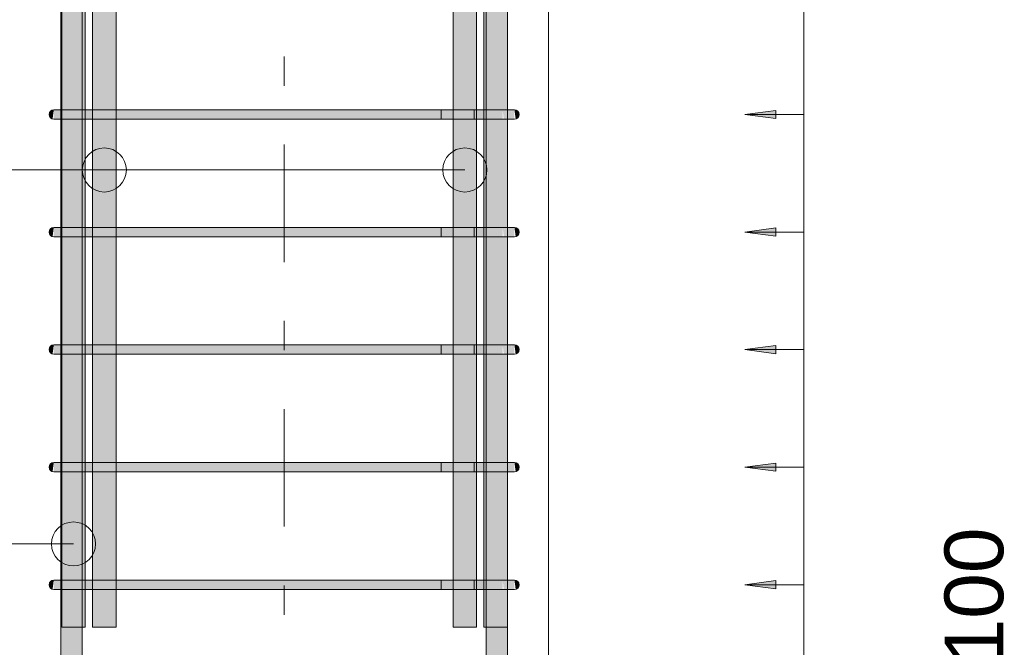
# Model space of a CAD drawing. Header units: millimetres. Extents: x -25607 to 9385, y 1894 to 10168.
# Tile 176 of 181: x 7599 to 8437, y 7867 to 8401. Entities that reach past the tile are written whole.
import ezdxf

# ---------------------------------------------------------------- set-up
doc = ezdxf.new("R2010")
doc.units = ezdxf.units.MM
doc.linetypes.add('Čára osnovy', pattern=[225, 100, -50, 25, -50])
for name, color, linetype, lineweight in [('A-ANNO-DIMS', 211, 'Continuous', 5), ('A-ANNO-DIMS-25', 211, 'Continuous', 5), ('S-COLS', 52, 'Continuous', 9), ('S-GRID', 1, 'Continuous', 5), ('S-RBAR', 171, 'Continuous', 5), ('S-RBAR-IDEN', 171, 'Continuous', 5)]:
    doc.layers.add(name, color=color, linetype=linetype, lineweight=lineweight)
doc.styles.add('Arial', font='arial.ttf', dxfattribs={"height": 50})
doc.styles.add('Arial_1', font='arial.ttf', dxfattribs={"height": 62.5})
doc.dimstyles.new('Výztuž_kusy__řezy__3', dxfattribs={"dimscale": 304.8, "dimtxt": 0.18, "dimasz": 0, "dimexe": 0, "dimexo": 0.0625, "dimgap": 0.082021, "dimtad": 1, "dimdec": 0, "dimzin": 0, "dimdsep": 46, "dimtxsty": 'Arial_1', "dimblk1": 'NONE', "dimblk2": 'NONE', "dimsah": 1, "dimcen": 0.09, "dimazin": 0, "dimtfac": 1, "dimtdec": 4, "dimtix": 1, "dimtmove": 0, "dimatfit": 3, "dimfxl": 0.164042, "dimfxlon": 1, "dimtvp": 1, "dimtfill": 1, "dimtolj": 1, "dimtzin": 0, "dimarcsym": 2})

# ---------------------------------------------------------------- blocks, each defined once
blk = doc.blocks.new('DIMBLOCK662-V5')
at = {"layer": 'A-ANNO-DIMS-25'}
for points in [[(8216.59, 8420), (8242.88, 8416.54), (8242.88, 8423.46)], [(8216.59, 8320), (8242.88, 8316.54), (8242.88, 8323.46)]]:
    blk.add_hatch(color=256, dxfattribs=at).paths.add_polyline_path(points)
for p, q in [((8242.88, 8423.46), (8216.59, 8420)), ((8242.88, 8416.54), (8242.88, 8423.46)), ((8216.59, 8420), (8242.88, 8416.54)), ((8266.59, 8420), (8216.59, 8420)), ((8266.59, 8420), (8266.59, 8320)), ((8266.59, 8420), (8266.59, 8420)), ((8242.88, 8323.46), (8216.59, 8320)), ((8216.59, 8320), (8242.88, 8316.54)), ((8266.59, 8320), (8216.59, 8320)), ((8242.88, 8316.54), (8242.88, 8323.46)), ((8266.59, 8320), (8266.59, 8320))]:
    blk.add_line(p, q, dxfattribs=at)
blk = doc.blocks.new('_None')
blk = doc.blocks.new('DIMBLOCK663-V5')
at = {"layer": 'A-ANNO-DIMS-25'}
for points in [[(8216.59, 8320), (8242.88, 8316.54), (8242.88, 8323.46)], [(8216.59, 8220), (8242.88, 8216.54), (8242.88, 8223.46)]]:
    blk.add_hatch(color=256, dxfattribs=at).paths.add_polyline_path(points)
for p, q in [((8242.88, 8323.46), (8216.59, 8320)), ((8216.59, 8320), (8242.88, 8316.54)), ((8266.59, 8320), (8216.59, 8320)), ((8242.88, 8316.54), (8242.88, 8323.46)), ((8266.59, 8320), (8266.59, 8220)), ((8266.59, 8320), (8266.59, 8320)), ((8242.88, 8223.46), (8216.59, 8220)), ((8216.59, 8220), (8242.88, 8216.54)), ((8266.59, 8220), (8216.59, 8220)), ((8242.88, 8216.54), (8242.88, 8223.46)), ((8266.59, 8220), (8266.59, 8220))]:
    blk.add_line(p, q, dxfattribs=at)
blk = doc.blocks.new('DIMBLOCK664-V5')
at = {"layer": 'A-ANNO-DIMS-25'}
for points in [[(8216.59, 8220), (8242.88, 8216.54), (8242.88, 8223.46)], [(8216.59, 8120), (8242.88, 8116.54), (8242.88, 8123.46)]]:
    blk.add_hatch(color=256, dxfattribs=at).paths.add_polyline_path(points)
for p, q in [((8242.88, 8223.46), (8216.59, 8220)), ((8216.59, 8220), (8242.88, 8216.54)), ((8266.59, 8220), (8216.59, 8220)), ((8242.88, 8216.54), (8242.88, 8223.46)), ((8266.59, 8220), (8266.59, 8120)), ((8266.59, 8220), (8266.59, 8220)), ((8242.88, 8123.46), (8216.59, 8120)), ((8216.59, 8120), (8242.88, 8116.54)), ((8266.59, 8120), (8216.59, 8120)), ((8242.88, 8116.54), (8242.88, 8123.46)), ((8266.59, 8120), (8266.59, 8120))]:
    blk.add_line(p, q, dxfattribs=at)
blk = doc.blocks.new('DIMBLOCK665-V5')
at = {"layer": 'A-ANNO-DIMS-25'}
for points in [[(8216.59, 8120), (8242.88, 8116.54), (8242.88, 8123.46)], [(8216.59, 8020), (8242.88, 8016.54), (8242.88, 8023.46)]]:
    blk.add_hatch(color=256, dxfattribs=at).paths.add_polyline_path(points)
for p, q in [((8242.88, 8123.46), (8216.59, 8120)), ((8216.59, 8120), (8242.88, 8116.54)), ((8266.59, 8120), (8216.59, 8120)), ((8242.88, 8116.54), (8242.88, 8123.46)), ((8266.59, 8120), (8266.59, 8020)), ((8266.59, 8120), (8266.59, 8120)), ((8242.88, 8023.46), (8216.59, 8020)), ((8216.59, 8020), (8242.88, 8016.54)), ((8266.59, 8020), (8216.59, 8020)), ((8242.88, 8016.54), (8242.88, 8023.46)), ((8266.59, 8020), (8266.59, 8020))]:
    blk.add_line(p, q, dxfattribs=at)
blk = doc.blocks.new('DIMBLOCK666-V5')
at = {"layer": 'A-ANNO-DIMS-25'}
for points in [[(8216.59, 8020), (8242.88, 8016.54), (8242.88, 8023.46)], [(8216.59, 7920), (8242.88, 7916.54), (8242.88, 7923.46)]]:
    blk.add_hatch(color=256, dxfattribs=at).paths.add_polyline_path(points)
for p, q in [((8242.88, 8023.46), (8216.59, 8020)), ((8216.59, 8020), (8242.88, 8016.54)), ((8266.59, 8020), (8216.59, 8020)), ((8242.88, 8016.54), (8242.88, 8023.46)), ((8266.59, 8020), (8266.59, 7920)), ((8266.59, 8020), (8266.59, 8020)), ((8242.88, 7923.46), (8216.59, 7920)), ((8216.59, 7920), (8242.88, 7916.54)), ((8266.59, 7920), (8216.59, 7920)), ((8242.88, 7916.54), (8242.88, 7923.46)), ((8266.59, 7920), (8266.59, 7920))]:
    blk.add_line(p, q, dxfattribs=at)
blk = doc.blocks.new('DIMBLOCK667-V5')
at = {"layer": 'A-ANNO-DIMS-25'}
for points in [[(8216.59, 7920), (8242.88, 7916.54), (8242.88, 7923.46)], [(8216.59, 7820), (8242.88, 7816.54), (8242.88, 7823.46)]]:
    blk.add_hatch(color=256, dxfattribs=at).paths.add_polyline_path(points)
for p, q in [((8242.88, 7923.46), (8216.59, 7920)), ((8216.59, 7920), (8242.88, 7916.54)), ((8266.59, 7920), (8216.59, 7920)), ((8242.88, 7916.54), (8242.88, 7923.46)), ((8266.59, 7920), (8266.59, 7820)), ((8266.59, 7920), (8266.59, 7920)), ((8242.88, 7823.46), (8216.59, 7820)), ((8216.59, 7820), (8242.88, 7816.54)), ((8266.59, 7820), (8216.59, 7820)), ((8242.88, 7816.54), (8242.88, 7823.46)), ((8266.59, 7820), (8266.59, 7820))]:
    blk.add_line(p, q, dxfattribs=at)
blk = doc.blocks.new('DIMBLOCK687-V5')
at = {"layer": 'A-ANNO-DIMS-25'}
for points in [[(8216.59, 8620), (8242.88, 8616.54), (8242.88, 8623.46)], [(8216.59, 8520), (8242.88, 8516.54), (8242.88, 8523.46)], [(8216.59, 8420), (8242.88, 8416.54), (8242.88, 8423.46)], [(8216.59, 8320), (8242.88, 8316.54), (8242.88, 8323.46)], [(8216.59, 8220), (8242.88, 8216.54), (8242.88, 8223.46)], [(8216.59, 8120), (8242.88, 8116.54), (8242.88, 8123.46)], [(8216.59, 8020), (8242.88, 8016.54), (8242.88, 8023.46)], [(8216.59, 7920), (8242.88, 7916.54), (8242.88, 7923.46)], [(8216.59, 7820), (8242.88, 7816.54), (8242.88, 7823.46)], [(8216.59, 7720), (8242.88, 7716.54), (8242.88, 7723.46)], [(8216.59, 7620), (8242.88, 7616.54), (8242.88, 7623.46)], [(8216.59, 7520), (8242.88, 7516.54), (8242.88, 7523.46)], [(8216.59, 7420), (8242.88, 7416.54), (8242.88, 7423.46)], [(8216.59, 7320), (8242.88, 7316.54), (8242.88, 7323.46)], [(8216.59, 7220), (8242.88, 7216.54), (8242.88, 7223.46)], [(8216.59, 7120), (8242.88, 7116.54), (8242.88, 7123.46)], [(8216.59, 7020), (8242.88, 7016.54), (8242.88, 7023.46)], [(8216.59, 6920), (8242.88, 6916.54), (8242.88, 6923.46)], [(8216.59, 6820), (8242.88, 6816.54), (8242.88, 6823.46)], [(8216.59, 6720), (8242.88, 6716.54), (8242.88, 6723.46)], [(8216.59, 6620), (8242.88, 6616.54), (8242.88, 6623.46)], [(8216.59, 6520), (8242.88, 6516.54), (8242.88, 6523.46)], [(8216.59, 6420), (8242.88, 6416.54), (8242.88, 6423.46)], [(8216.59, 6320), (8242.88, 6316.54), (8242.88, 6323.46)], [(8216.59, 6220), (8242.88, 6216.54), (8242.88, 6223.46)], [(8216.59, 6120), (8242.88, 6116.54), (8242.88, 6123.46)], [(8216.59, 6020), (8242.88, 6016.54), (8242.88, 6023.46)], [(8216.59, 5920), (8242.88, 5916.54), (8242.88, 5923.46)]]:
    blk.add_hatch(color=256, dxfattribs=at).paths.add_polyline_path(points)
for p, q in [((8242.88, 8623.46), (8216.59, 8620)), ((8242.88, 8616.54), (8242.88, 8623.46)), ((8216.59, 8620), (8242.88, 8616.54)), ((8266.59, 8620), (8216.59, 8620)), ((8266.59, 8620), (8266.59, 5920)), ((8266.59, 8620), (8266.59, 8520)), ((8266.59, 8620), (8266.59, 8620)), ((8242.88, 8523.46), (8216.59, 8520)), ((8242.88, 8516.54), (8242.88, 8523.46)), ((8216.59, 8520), (8242.88, 8516.54)), ((8266.59, 8520), (8216.59, 8520)), ((8266.59, 8520), (8266.59, 8420)), ((8266.59, 8520), (8266.59, 8520)), ((8242.88, 8423.46), (8216.59, 8420)), ((8242.88, 8416.54), (8242.88, 8423.46)), ((8216.59, 8420), (8242.88, 8416.54)), ((8266.59, 8420), (8216.59, 8420)), ((8266.59, 8420), (8266.59, 8320)), ((8266.59, 8420), (8266.59, 8420)), ((8242.88, 8323.46), (8216.59, 8320)), ((8216.59, 8320), (8242.88, 8316.54)), ((8266.59, 8320), (8216.59, 8320)), ((8242.88, 8316.54), (8242.88, 8323.46)), ((8266.59, 8320), (8266.59, 8220)), ((8266.59, 8320), (8266.59, 8320)), ((8242.88, 8223.46), (8216.59, 8220)), ((8216.59, 8220), (8242.88, 8216.54)), ((8266.59, 8220), (8216.59, 8220)), ((8242.88, 8216.54), (8242.88, 8223.46)), ((8266.59, 8220), (8266.59, 8120)), ((8266.59, 8220), (8266.59, 8220)), ((8242.88, 8123.46), (8216.59, 8120)), ((8216.59, 8120), (8242.88, 8116.54)), ((8266.59, 8120), (8216.59, 8120)), ((8242.88, 8116.54), (8242.88, 8123.46)), ((8266.59, 8120), (8266.59, 8020)), ((8266.59, 8120), (8266.59, 8120)), ((8242.88, 8023.46), (8216.59, 8020)), ((8216.59, 8020), (8242.88, 8016.54)), ((8266.59, 8020), (8216.59, 8020)), ((8242.88, 8016.54), (8242.88, 8023.46)), ((8266.59, 8020), (8266.59, 7920)), ((8266.59, 8020), (8266.59, 8020)), ((8242.88, 7923.46), (8216.59, 7920)), ((8216.59, 7920), (8242.88, 7916.54)), ((8266.59, 7920), (8216.59, 7920)), ((8242.88, 7916.54), (8242.88, 7923.46)), ((8266.59, 7920), (8266.59, 7820)), ((8266.59, 7920), (8266.59, 7920)), ((8242.88, 7823.46), (8216.59, 7820)), ((8216.59, 7820), (8242.88, 7816.54)), ((8266.59, 7820), (8216.59, 7820)), ((8242.88, 7816.54), (8242.88, 7823.46)), ((8266.59, 7820), (8266.59, 7720)), ((8266.59, 7820), (8266.59, 7820)), ((8242.88, 7723.46), (8216.59, 7720)), ((8216.59, 7720), (8242.88, 7716.54)), ((8266.59, 7720), (8216.59, 7720)), ((8242.88, 7716.54), (8242.88, 7723.46)), ((8266.59, 7720), (8266.59, 7620)), ((8266.59, 7720), (8266.59, 7720)), ((8242.88, 7623.46), (8216.59, 7620)), ((8216.59, 7620), (8242.88, 7616.54)), ((8266.59, 7620), (8216.59, 7620)), ((8242.88, 7616.54), (8242.88, 7623.46)), ((8266.59, 7620), (8266.59, 7520)), ((8266.59, 7620), (8266.59, 7620)), ((8242.88, 7523.46), (8216.59, 7520)), ((8216.59, 7520), (8242.88, 7516.54)), ((8266.59, 7520), (8216.59, 7520)), ((8242.88, 7516.54), (8242.88, 7523.46)), ((8266.59, 7520), (8266.59, 7420)), ((8266.59, 7520), (8266.59, 7520)), ((8242.88, 7423.46), (8216.59, 7420)), ((8242.88, 7416.54), (8242.88, 7423.46)), ((8216.59, 7420), (8242.88, 7416.54)), ((8266.59, 7420), (8216.59, 7420)), ((8266.59, 7420), (8266.59, 7320)), ((8266.59, 7420), (8266.59, 7420)), ((8242.88, 7323.46), (8216.59, 7320)), ((8242.88, 7316.54), (8242.88, 7323.46)), ((8216.59, 7320), (8242.88, 7316.54)), ((8266.59, 7320), (8216.59, 7320)), ((8266.59, 7320), (8266.59, 7220)), ((8266.59, 7320), (8266.59, 7320)), ((8242.88, 7223.46), (8216.59, 7220)), ((8242.88, 7216.54), (8242.88, 7223.46)), ((8216.59, 7220), (8242.88, 7216.54)), ((8266.59, 7220), (8216.59, 7220)), ((8266.59, 7220), (8266.59, 7120)), ((8266.59, 7220), (8266.59, 7220)), ((8242.88, 7123.46), (8216.59, 7120)), ((8242.88, 7116.54), (8242.88, 7123.46)), ((8216.59, 7120), (8242.88, 7116.54)), ((8266.59, 7120), (8216.59, 7120)), ((8266.59, 7120), (8266.59, 7020)), ((8266.59, 7120), (8266.59, 7120)), ((8242.88, 7023.46), (8216.59, 7020)), ((8242.88, 7016.54), (8242.88, 7023.46)), ((8216.59, 7020), (8242.88, 7016.54)), ((8266.59, 7020), (8216.59, 7020)), ((8266.59, 7020), (8266.59, 6920)), ((8266.59, 7020), (8266.59, 7020)), ((8242.88, 6923.46), (8216.59, 6920)), ((8242.88, 6916.54), (8242.88, 6923.46)), ((8216.59, 6920), (8242.88, 6916.54)), ((8266.59, 6920), (8216.59, 6920)), ((8266.59, 6920), (8266.59, 6820)), ((8266.59, 6920), (8266.59, 6920)), ((8242.88, 6823.46), (8216.59, 6820)), ((8216.59, 6820), (8242.88, 6816.54)), ((8266.59, 6820), (8216.59, 6820)), ((8242.88, 6816.54), (8242.88, 6823.46)), ((8266.59, 6820), (8266.59, 6720)), ((8266.59, 6820), (8266.59, 6820)), ((8242.88, 6723.46), (8216.59, 6720)), ((8216.59, 6720), (8242.88, 6716.54)), ((8266.59, 6720), (8216.59, 6720)), ((8242.88, 6716.54), (8242.88, 6723.46)), ((8266.59, 6720), (8266.59, 6620)), ((8266.59, 6720), (8266.59, 6720)), ((8242.88, 6623.46), (8216.59, 6620)), ((8216.59, 6620), (8242.88, 6616.54)), ((8266.59, 6620), (8216.59, 6620)), ((8242.88, 6616.54), (8242.88, 6623.46)), ((8266.59, 6620), (8266.59, 6520)), ((8266.59, 6620), (8266.59, 6620)), ((8242.88, 6523.46), (8216.59, 6520)), ((8216.59, 6520), (8242.88, 6516.54)), ((8266.59, 6520), (8216.59, 6520)), ((8242.88, 6516.54), (8242.88, 6523.46)), ((8266.59, 6520), (8266.59, 6420)), ((8266.59, 6520), (8266.59, 6520)), ((8242.88, 6423.46), (8216.59, 6420)), ((8216.59, 6420), (8242.88, 6416.54)), ((8266.59, 6420), (8216.59, 6420)), ((8242.88, 6416.54), (8242.88, 6423.46)), ((8266.59, 6420), (8266.59, 6320)), ((8266.59, 6420), (8266.59, 6420)), ((8242.88, 6323.46), (8216.59, 6320)), ((8216.59, 6320), (8242.88, 6316.54)), ((8266.59, 6320), (8216.59, 6320)), ((8242.88, 6316.54), (8242.88, 6323.46)), ((8266.59, 6320), (8266.59, 6220)), ((8266.59, 6320), (8266.59, 6320)), ((8242.88, 6223.46), (8216.59, 6220)), ((8216.59, 6220), (8242.88, 6216.54)), ((8266.59, 6220), (8216.59, 6220)), ((8242.88, 6216.54), (8242.88, 6223.46)), ((8266.59, 6220), (8266.59, 6120)), ((8266.59, 6220), (8266.59, 6220)), ((8242.88, 6123.46), (8216.59, 6120)), ((8216.59, 6120), (8242.88, 6116.54)), ((8266.59, 6120), (8216.59, 6120)), ((8242.88, 6116.54), (8242.88, 6123.46)), ((8266.59, 6120), (8266.59, 6020)), ((8266.59, 6120), (8266.59, 6120)), ((8242.88, 6023.46), (8216.59, 6020)), ((8216.59, 6020), (8242.88, 6016.54)), ((8266.59, 6020), (8216.59, 6020)), ((8242.88, 6016.54), (8242.88, 6023.46)), ((8266.59, 6020), (8266.59, 5920)), ((8266.59, 6020), (8266.59, 6020)), ((8242.88, 5923.46), (8216.59, 5920)), ((8242.88, 5916.54), (8242.88, 5923.46)), ((8216.59, 5920), (8242.88, 5916.54)), ((8266.59, 5920), (8216.59, 5920)), ((8266.59, 5920), (8266.59, 5920))]:
    blk.add_line(p, q, dxfattribs=at)

msp = doc.modelspace()

# ---------------------------------------------------------------- hatches: boundary and pattern name
at = {"layer": 'S-RBAR'}
h = msp.add_hatch(color=256, dxfattribs=at)
h.paths.add_polyline_path([(7655.19, 7883.8), (7655.19, 7916), (7652.49, 7916), (7652.49, 7883.8)])
h.paths.add_polyline_path([(7655.19, 7924), (7655.19, 8016), (7652.49, 8016), (7652.49, 7924)])
h.paths.add_polyline_path([(7652.49, 8024), (7655.19, 8024), (7655.19, 8116), (7652.49, 8116), (7652.49, 8077.38)])
h.paths.add_polyline_path([(7652.49, 8124), (7655.19, 8124), (7655.19, 8216), (7652.49, 8216), (7652.49, 8188.24)])
h.paths.add_polyline_path([(7652.49, 8224), (7655.19, 8224), (7655.19, 8316), (7652.49, 8316), (7652.49, 8299.1)])
h.paths.add_polyline_path([(7655.19, 8324), (7655.19, 8416), (7652.49, 8416), (7652.49, 8324)])
h.paths.add_polyline_path([(7652.49, 8424), (7655.19, 8424), (7655.19, 8516), (7652.49, 8516)])
h.paths.add_polyline_path([(7655.19, 8524), (7655.19, 8616), (7652.49, 8616), (7652.49, 8524)])
h.paths.add_polyline_path([(7652.49, 8624), (7655.19, 8624), (7655.19, 8695), (7654.44, 8695), (7646.68, 8696.02), (7639.44, 8699.02), (7635.19, 8702.28), (7635.19, 8660), (7652.49, 8660), (7652.49, 8631.69)])
h.paths.add_polyline_path([(7654.44, 8705), (7655.19, 8705.1), (7655.19, 8729.45), (7635.19, 8729.45), (7635.19, 8719.66), (7637.25, 8714.83), (7640.3, 8710.86), (7644.44, 8707.68), (7650.3, 8705.54)])
h.paths.add_polyline_path([(7642.32, 8755.3), (7655.19, 8768.18), (7655.19, 8783.8), (7635.19, 8783.8), (7635.19, 8755.3)])
h = msp.add_hatch(color=256, dxfattribs=at)
h.paths.add_polyline_path([(7661.44, 7883.8), (7681.44, 7883.8), (7681.44, 7916), (7661.44, 7916)])
h.paths.add_polyline_path([(7661.44, 7924), (7681.44, 7924), (7681.44, 8016), (7661.44, 8016), (7661.44, 7966.52)])
h.paths.add_polyline_path([(7681.44, 8024), (7681.44, 8116), (7661.44, 8116), (7661.44, 8024)])
h.paths.add_polyline_path([(7681.44, 8124), (7681.44, 8216), (7661.44, 8216), (7661.44, 8124)])
h.paths.add_polyline_path([(7681.44, 8224), (7681.44, 8316), (7661.44, 8316), (7661.44, 8224)])
h.paths.add_polyline_path([(7661.44, 8324), (7681.44, 8324), (7681.44, 8416), (7661.44, 8416), (7661.44, 8409.96)])
h.paths.add_polyline_path([(7661.44, 8424), (7681.44, 8424), (7681.44, 8516), (7661.44, 8516)])
h.paths.add_polyline_path([(7681.44, 8524), (7681.44, 8616), (7661.44, 8616), (7661.44, 8524)])
h.paths.add_polyline_path([(7661.44, 8624), (7681.44, 8624), (7681.44, 8695), (7661.44, 8695), (7661.44, 8631.69)])
h.paths.add_polyline_path([(7676.87, 8705), (7681.44, 8705), (7681.44, 8709.57)])
h.paths.add_polyline_path([(7661.44, 8706.44), (7664.44, 8707.68), (7669.44, 8711.72), (7681.44, 8723.72), (7681.44, 8783.8), (7661.44, 8783.8), (7661.44, 8774.43), (7668.58, 8781.57), (7675.66, 8774.5), (7661.44, 8760.28), (7661.44, 8707.68)])
h = msp.add_hatch(color=256, dxfattribs=at)
h.paths.add_polyline_path([(7988.25, 7883.8), (7988.25, 7916), (7968.25, 7916), (7968.25, 7883.8), (7986.3, 7883.8)])
h.paths.add_polyline_path([(7974.61, 7924), (7988.25, 7924), (7988.25, 8016), (7968.25, 8016), (7968.25, 7924)])
h.paths.add_polyline_path([(7986.3, 8024), (7988.25, 8024), (7988.25, 8116), (7968.25, 8116), (7968.25, 8024), (7974.61, 8024)])
h.paths.add_polyline_path([(7986.3, 8124), (7988.25, 8124), (7988.25, 8216), (7968.25, 8216), (7968.25, 8124), (7974.61, 8124)])
h.paths.add_polyline_path([(7986.3, 8224), (7988.25, 8224), (7988.25, 8316), (7968.25, 8316), (7968.25, 8224), (7974.61, 8224)])
h.paths.add_polyline_path([(7986.3, 8324), (7988.25, 8324), (7988.25, 8416), (7968.25, 8416), (7968.25, 8324), (7974.61, 8324)])
h.paths.add_polyline_path([(7968.25, 8424), (7988.25, 8424), (7988.25, 8516), (7968.25, 8516)])
h.paths.add_polyline_path([(7988.25, 8524), (7988.25, 8616), (7968.25, 8616), (7968.25, 8524), (7986.3, 8524)])
h.paths.add_polyline_path([(7968.25, 8624), (7988.25, 8624), (7988.25, 8695), (7968.25, 8695), (7968.25, 8631.69)])
h.paths.add_polyline_path([(7968.25, 8705), (7972.02, 8705), (7968.25, 8708.77)])
h.paths.add_polyline_path([(7988.25, 8706.1), (7988.25, 8759.48), (7973.23, 8774.5), (7980.3, 8781.57), (7988.25, 8773.62), (7988.25, 8783.8), (7968.25, 8783.8), (7968.25, 8722.91), (7980.3, 8710.86), (7984.44, 8707.68), (7986.68, 8706.75)])
h = msp.add_hatch(color=256, dxfattribs=at)
h.paths.add_polyline_path([(7996.39, 7883.8), (7996.39, 7916), (7994.5, 7916), (7994.5, 7883.8)])
h.paths.add_polyline_path([(8014.39, 7924), (8014.5, 7924), (8014.39, 7938.8)])
h.paths.add_polyline_path([(7996.39, 7924), (7996.39, 8016), (7994.5, 8016), (7994.5, 7924)])
h.paths.add_polyline_path([(7994.5, 8024), (7996.39, 8024), (7996.39, 8116), (7994.5, 8116), (7994.5, 8077.38)])
h.paths.add_polyline_path([(8014.39, 8024), (8014.5, 8024), (8014.39, 8049.66)])
h.paths.add_polyline_path([(7996.39, 8124), (7996.39, 8216), (7994.5, 8216), (7994.5, 8124)])
h.paths.add_polyline_path([(7996.39, 8224), (7996.39, 8316), (7994.5, 8316), (7994.5, 8224)])
h.paths.add_polyline_path([(8014.39, 8224), (8014.5, 8224), (8014.39, 8243.67)])
h.paths.add_polyline_path([(7996.39, 8324), (7996.39, 8416), (7994.5, 8416), (7994.5, 8324)])
h.paths.add_polyline_path([(8014.39, 8324), (8014.5, 8324), (8014.39, 8326.82)])
h.paths.add_polyline_path([(7996.39, 8424), (7996.39, 8516), (7994.5, 8516), (7994.5, 8424)])
h.paths.add_polyline_path([(7996.39, 8524), (7996.39, 8616), (7994.5, 8616), (7994.5, 8524)])
h.paths.add_polyline_path([(8014.39, 8624), (8014.5, 8624), (8014.5, 8702.9), (8008.58, 8698.66), (8001.51, 8695.93), (7994.5, 8695), (7994.5, 8624), (7996.39, 8624), (7996.39, 8660), (8014.39, 8660), (8014.39, 8631.69)])
h.paths.add_polyline_path([(7994.5, 8705.01), (7999.62, 8705.68), (8004.73, 8707.9), (8008.58, 8710.86), (8011.76, 8715), (8013.76, 8719.82), (8014.44, 8725), (8013.76, 8729.45), (7994.5, 8729.45), (7994.5, 8705.68)])
h.paths.add_polyline_path([(8006.57, 8755.3), (8014.44, 8755.3), (8014.44, 8783.8), (7994.5, 8783.8), (7994.5, 8767.37), (8001.51, 8760.36)])
h = msp.add_hatch(color=256, dxfattribs=at)
h.paths.add_polyline_path([(7650.3, 5795), (7652.49, 5795), (7652.49, 5916), (7634.49, 5916), (7634.49, 5795)])
h.paths.add_polyline_path([(7637.54, 5924), (7652.49, 5924), (7652.49, 6016), (7634.49, 6016), (7634.49, 5924)])
h.paths.add_polyline_path([(7634.49, 6024), (7652.49, 6024), (7652.49, 6116), (7634.49, 6116), (7634.49, 6026.43)])
h.paths.add_polyline_path([(7640.79, 6124), (7652.49, 6124), (7652.49, 6216), (7634.49, 6216), (7634.49, 6124), (7637.54, 6124)])
h.paths.add_polyline_path([(7640.79, 6224), (7652.49, 6224), (7652.49, 6316), (7634.49, 6316), (7634.49, 6224), (7637.54, 6224)])
h.paths.add_polyline_path([(7634.49, 6324), (7652.49, 6324), (7652.49, 6416), (7634.49, 6416), (7634.49, 6331.3)])
h.paths.add_polyline_path([(7640.79, 6424), (7652.49, 6424), (7652.49, 6516), (7634.49, 6516), (7634.49, 6424), (7637.54, 6424)])
h.paths.add_polyline_path([(7650.3, 6524), (7652.49, 6524), (7652.49, 6616), (7634.49, 6616), (7634.49, 6524), (7648.44, 6524)])
h.paths.add_polyline_path([(7634.49, 6624), (7652.49, 6624), (7652.49, 6716), (7634.49, 6716), (7634.49, 6636.17)])
h.paths.add_polyline_path([(7640.79, 6724), (7652.49, 6724), (7652.49, 6816), (7634.49, 6816), (7634.49, 6724), (7637.54, 6724)])
h.paths.add_polyline_path([(7634.49, 6824), (7652.49, 6824), (7652.49, 6916), (7634.49, 6916), (7634.49, 6830.18)])
h.paths.add_polyline_path([(7634.49, 6924), (7652.49, 6924), (7652.49, 7016), (7634.49, 7016), (7634.49, 6968.76)])
h.paths.add_polyline_path([(7634.49, 7024), (7652.49, 7024), (7652.49, 7116), (7634.49, 7116), (7634.49, 7024.19)])
h.paths.add_polyline_path([(7644.62, 7124), (7652.49, 7124), (7652.49, 7216), (7634.49, 7216), (7634.49, 7124), (7644.29, 7124)])
h.paths.add_polyline_path([(7644.29, 7224), (7652.49, 7224), (7652.49, 7316), (7634.49, 7316), (7634.49, 7224), (7640.79, 7224)])
h.paths.add_polyline_path([(7637.54, 7324), (7652.49, 7324), (7652.49, 7416), (7634.49, 7416), (7634.49, 7324)])
h.paths.add_polyline_path([(7637.54, 7424), (7652.49, 7424), (7652.49, 7516), (7634.49, 7516), (7634.49, 7424)])
h.paths.add_polyline_path([(7648.44, 7524), (7652.49, 7524), (7652.49, 7616), (7634.49, 7616), (7634.49, 7524), (7644.62, 7524)])
h.paths.add_polyline_path([(7634.49, 7624), (7652.49, 7624), (7652.49, 7716), (7634.49, 7716), (7634.49, 7633.93)])
h.paths.add_polyline_path([(7640.79, 7724), (7652.49, 7724), (7652.49, 7816), (7634.49, 7816), (7634.49, 7724), (7637.54, 7724)])
h.paths.add_polyline_path([(7634.49, 7824), (7652.49, 7824), (7652.49, 7916), (7634.49, 7916), (7634.49, 7855.65)])
h.paths.add_polyline_path([(7634.49, 7924), (7652.49, 7924), (7652.49, 8016), (7634.49, 8016), (7634.49, 7938.8)])
h.paths.add_polyline_path([(7634.49, 8024), (7652.49, 8024), (7652.49, 8116), (7634.49, 8116), (7634.49, 8077.38)])
h.paths.add_polyline_path([(7634.49, 8124), (7652.49, 8124), (7652.49, 8216), (7634.49, 8216), (7634.49, 8132.81)])
h.paths.add_polyline_path([(7640.79, 8224), (7652.49, 8224), (7652.49, 8316), (7634.49, 8316), (7634.49, 8224), (7637.54, 8224)])
h.paths.add_polyline_path([(7634.49, 8324), (7652.49, 8324), (7652.49, 8416), (7634.49, 8416), (7634.49, 8326.82)])
h.paths.add_polyline_path([(7634.49, 8424), (7652.49, 8424), (7652.49, 8516), (7634.49, 8516), (7634.49, 8437.68)])
h.paths.add_polyline_path([(7648.44, 8524), (7652.49, 8524), (7652.49, 8616), (7634.49, 8616), (7634.49, 8524), (7644.62, 8524)])
h.paths.add_polyline_path([(7634.49, 8624), (7652.49, 8624), (7652.49, 8660), (7634.49, 8660), (7634.49, 8631.69)])
h = msp.add_hatch(color=256, dxfattribs=at)
h.paths.add_polyline_path([(7996.39, 5795), (8014.39, 5795), (8014.1, 5916), (7996.39, 5916), (7996.39, 5860.14)])
h.paths.add_polyline_path([(8008.1, 5924), (8014.39, 5924), (8014.1, 6016), (7996.39, 6016), (7996.62, 5924), (8005.44, 5924)])
h.paths.add_polyline_path([(8005.44, 6024), (8014.39, 6024), (8014.1, 6116), (7996.39, 6116), (7996.62, 6024), (8004.27, 6024)])
h.paths.add_polyline_path([(8008.1, 6124), (8014.39, 6124), (8014.1, 6216), (7996.39, 6216), (7996.62, 6124), (8005.44, 6124)])
h.paths.add_polyline_path([(7996.39, 6224), (8014.39, 6224), (8014.1, 6316), (7996.39, 6316), (7996.39, 6303.59)])
h.paths.add_polyline_path([(8008.1, 6324), (8014.39, 6324), (8014.1, 6416), (7996.39, 6416), (7996.62, 6324), (8005.44, 6324)])
h.paths.add_polyline_path([(8001.51, 6424), (8014.39, 6424), (8014.1, 6516), (7996.39, 6516), (7996.62, 6424), (8000.44, 6424)])
h.paths.add_polyline_path([(8008.1, 6524), (8014.39, 6524), (8014.1, 6616), (7996.39, 6616), (7996.62, 6524), (8005.44, 6524)])
h.paths.add_polyline_path([(8005.44, 6624), (8014.39, 6624), (8014.1, 6716), (7996.39, 6716), (7996.62, 6624), (8004.27, 6624)])
h.paths.add_polyline_path([(7996.62, 6724), (8014.39, 6724), (8014.1, 6816), (7996.39, 6816), (7996.39, 6724)])
h.paths.add_polyline_path([(8008.1, 6824), (8014.39, 6824), (8014.1, 6916), (7996.39, 6916), (7996.62, 6824), (8005.44, 6824)])
h.paths.add_polyline_path([(8008.1, 6924), (8014.39, 6924), (8014.1, 7016), (7996.39, 7016), (7996.62, 6924), (8005.44, 6924)])
h.paths.add_polyline_path([(8008.1, 7024), (8014.39, 7024.19), (8014.1, 7116), (7996.39, 7116), (7996.62, 7024), (8005.44, 7024)])
h.paths.add_polyline_path([(8008.1, 7124), (8014.39, 7124), (8014.1, 7216), (7996.39, 7216), (7996.62, 7124), (8005.44, 7124)])
h.paths.add_polyline_path([(8000.44, 7224), (8014.39, 7224), (8014.1, 7316), (7996.39, 7316), (7996.62, 7224)])
h.paths.add_polyline_path([(8008.1, 7324), (8014.39, 7324), (8014.1, 7416), (7996.39, 7416), (7996.62, 7324), (8005.44, 7324)])
h.paths.add_polyline_path([(8004.27, 7424), (8014.39, 7424), (8014.1, 7516), (7996.39, 7516), (7996.62, 7424), (8001.51, 7424)])
h.paths.add_polyline_path([(8014.39, 7524), (8014.1, 7616), (7996.39, 7616), (7996.62, 7524), (8014.1, 7524)])
h.paths.add_polyline_path([(8008.1, 7624), (8014.39, 7624), (8014.1, 7716), (7996.39, 7716), (7996.62, 7624), (8005.44, 7624)])
h.paths.add_polyline_path([(7996.62, 7724), (8014.39, 7724), (8014.1, 7816), (7996.39, 7816), (7996.39, 7724)])
h.paths.add_polyline_path([(8008.1, 7824), (8014.39, 7824), (8014.1, 7916), (7996.39, 7916), (7996.62, 7824), (8005.44, 7824)])
h.paths.add_polyline_path([(8008.1, 7924), (8014.39, 7924), (8014.1, 8016), (7996.39, 8016), (7996.62, 7924), (8005.44, 7924)])
h.paths.add_polyline_path([(8000.44, 8024), (8014.39, 8024), (8014.1, 8116), (7996.39, 8116), (7996.62, 8024)])
h.paths.add_polyline_path([(8008.1, 8124), (8014.39, 8124), (8014.1, 8216), (7996.39, 8216), (7996.62, 8124), (8005.44, 8124)])
h.paths.add_polyline_path([(8008.1, 8224), (8014.39, 8224), (8014.1, 8316), (7996.39, 8316), (7996.62, 8224), (8005.44, 8224)])
h.paths.add_polyline_path([(8005.44, 8324), (8014.39, 8324), (8014.1, 8416), (7996.39, 8416), (7996.62, 8324), (8004.27, 8324)])
h.paths.add_polyline_path([(8001.51, 8424), (8014.39, 8424), (8014.1, 8516), (7996.39, 8516), (7996.62, 8424), (8000.44, 8424)])
h.paths.add_polyline_path([(8014.39, 8524), (8014.1, 8616), (7996.39, 8616), (7996.62, 8524), (8014.1, 8524)])
h.paths.add_polyline_path([(8008.1, 8624), (8014.39, 8624), (8014.39, 8660), (7996.39, 8660), (7996.62, 8624), (8005.44, 8624)])
for points in [[(7627.41, 8316.14), (7628.44, 8324), (7626.44, 8323.46), (7624.98, 8322), (7624.44, 8320), (7624.98, 8318), (7626.44, 8316.54)], [(7629.2, 8316), (7648.44, 8316), (7648.44, 8324), (7628.44, 8324), (7628.44, 8316)], [(7913.7, 8316), (8000.44, 8316), (8000.44, 8324), (7648.44, 8324), (7648.44, 8316), (7738.1, 8316)], [(8021.48, 8316.14), (8022.44, 8316.54), (8023.91, 8318), (8024.44, 8320), (8023.91, 8322), (8022.44, 8323.46), (8020.44, 8324), (8021.1, 8318.96)], [(7627.41, 8216.14), (7628.44, 8224), (7626.44, 8223.46), (7624.98, 8222), (7624.44, 8220), (7624.98, 8218), (7626.44, 8216.54)], [(7629.2, 8216), (7648.44, 8216), (7648.44, 8224), (7628.44, 8224), (7628.44, 8216)], [(7913.7, 8216), (8000.44, 8216), (8000.44, 8224), (7648.44, 8224), (7648.44, 8216), (7738.1, 8216)], [(8021.48, 8216.14), (8022.44, 8216.54), (8023.91, 8218), (8024.44, 8220), (8023.91, 8222), (8022.44, 8223.46), (8020.44, 8224), (8021.1, 8218.96)], [(7627.41, 8116.14), (7628.44, 8124), (7626.44, 8123.46), (7624.98, 8122), (7624.44, 8120), (7624.98, 8118), (7626.44, 8116.54)], [(7629.2, 8116), (7648.44, 8116), (7648.44, 8124), (7628.44, 8124), (7628.44, 8116)], [(7913.7, 8116), (8000.44, 8116), (8000.44, 8124), (7648.44, 8124), (7648.44, 8116), (7738.1, 8116)], [(8021.48, 8116.14), (8022.44, 8116.54), (8023.91, 8118), (8024.44, 8120), (8023.91, 8122), (8022.44, 8123.46), (8020.44, 8124), (8021.1, 8118.96)], [(7627.41, 8016.14), (7628.44, 8024), (7626.44, 8023.46), (7624.96, 8021.95), (7624.44, 8020), (7624.98, 8018), (7626.44, 8016.54)], [(7628.44, 8016), (7648.44, 8016), (7648.44, 8024), (7628.44, 8024), (7628.44, 8016.14)], [(7913.7, 8016), (8000.44, 8016), (8000.44, 8024), (7648.44, 8024), (7648.44, 8016), (7738.1, 8016)], [(8021.48, 8016.14), (8022.44, 8016.54), (8023.91, 8018), (8024.44, 8020), (8023.91, 8022), (8022.44, 8023.46), (8020.44, 8024), (8021.1, 8018.96)], [(7627.41, 7916.14), (7628.44, 7924), (7626.44, 7923.46), (7624.98, 7922), (7624.44, 7920), (7624.98, 7918), (7626.44, 7916.54)], [(7629.2, 7916), (7648.44, 7916), (7648.44, 7924), (7628.44, 7924), (7628.44, 7916)], [(7913.7, 7916), (8000.44, 7916), (8000.44, 7924), (7648.44, 7924), (7648.44, 7916), (7738.1, 7916)], [(8021.48, 7916.14), (8022.44, 7916.54), (8023.91, 7918), (8024.44, 7920), (8023.91, 7922), (8022.44, 7923.46), (8020.44, 7924), (8021.1, 7918.96)]]:
    msp.add_hatch(color=256, dxfattribs=at).paths.add_polyline_path(points)
h = msp.add_hatch(color=256, dxfattribs=at)
h.paths.add_polyline_path([(8020.44, 8324), (8019.76, 8316), (8020.44, 8316.14), (8020.44, 8321.04)])
h.paths.add_polyline_path([(8019.23, 8316), (8019.76, 8321.32), (8020.44, 8324), (8018.04, 8324), (8017.17, 8319.58), (8014.58, 8316), (8018.92, 8316)])
h.paths.add_polyline_path([(8000.44, 8316), (8008.1, 8316), (8009.42, 8324), (8000.44, 8324)])
h.paths.add_polyline_path([(8011.34, 8316), (8014.58, 8316), (8016.52, 8324), (8011.68, 8324)])
h.paths.add_polyline_path([(8008.1, 8316), (8010.44, 8316), (8010.44, 8321.79)])
h = msp.add_hatch(color=256, dxfattribs=at)
h.paths.add_polyline_path([(8019.23, 8316), (8019.77, 8316.14), (8020.44, 8324), (8019.43, 8320.02)])
h.paths.add_polyline_path([(8011.34, 8316), (8011.68, 8324), (8009.42, 8324), (8008.1, 8316), (8010.64, 8322.27)])
h.paths.add_polyline_path([(8014.58, 8316), (8017.47, 8319.98), (8017.76, 8324), (8016.52, 8324)])
h = msp.add_hatch(color=256, dxfattribs=at)
h.paths.add_polyline_path([(8020.44, 8224), (8019.76, 8216), (8020.44, 8216.14), (8020.44, 8221.04)])
h.paths.add_polyline_path([(8019.23, 8216), (8019.76, 8221.32), (8020.44, 8224), (8018.04, 8224), (8017.17, 8219.58), (8014.58, 8216), (8018.92, 8216)])
h.paths.add_polyline_path([(8000.44, 8216), (8008.1, 8216), (8009.42, 8224), (8000.44, 8224)])
h.paths.add_polyline_path([(8011.34, 8216), (8014.58, 8216), (8016.52, 8224), (8011.68, 8224)])
h.paths.add_polyline_path([(8008.1, 8216), (8010.44, 8216), (8010.44, 8221.79)])
h = msp.add_hatch(color=256, dxfattribs=at)
h.paths.add_polyline_path([(8019.23, 8216), (8019.77, 8216.14), (8020.44, 8224), (8019.43, 8220.02)])
h.paths.add_polyline_path([(8011.34, 8216), (8011.68, 8224), (8009.42, 8224), (8008.1, 8216), (8010.64, 8222.27)])
h.paths.add_polyline_path([(8014.58, 8216), (8017.47, 8219.98), (8017.76, 8224), (8016.52, 8224)])
h = msp.add_hatch(color=256, dxfattribs=at)
h.paths.add_polyline_path([(8020.44, 8124), (8019.76, 8116), (8020.44, 8116.14), (8020.44, 8121.04)])
h.paths.add_polyline_path([(8019.23, 8116), (8019.76, 8121.32), (8020.44, 8124), (8018.04, 8124), (8017.17, 8119.58), (8014.58, 8116), (8018.92, 8116)])
h.paths.add_polyline_path([(8000.44, 8116), (8008.1, 8116), (8009.42, 8124), (8000.44, 8124)])
h.paths.add_polyline_path([(8011.34, 8116), (8014.58, 8116), (8016.52, 8124), (8011.68, 8124)])
h.paths.add_polyline_path([(8008.1, 8116), (8010.44, 8116), (8010.44, 8121.79)])
h = msp.add_hatch(color=256, dxfattribs=at)
h.paths.add_polyline_path([(8019.23, 8116), (8019.77, 8116.14), (8020.44, 8124), (8019.43, 8120.02)])
h.paths.add_polyline_path([(8011.34, 8116), (8011.68, 8124), (8009.42, 8124), (8008.1, 8116), (8010.64, 8122.27)])
h.paths.add_polyline_path([(8014.58, 8116), (8017.47, 8119.98), (8017.76, 8124), (8016.52, 8124)])
h = msp.add_hatch(color=256, dxfattribs=at)
h.paths.add_polyline_path([(8000.44, 8016), (8008.1, 8016), (8009.42, 8024), (8000.44, 8024)])
h.paths.add_polyline_path([(8020.44, 8024), (8019.76, 8016), (8020.44, 8016.14), (8020.44, 8021.95)])
h.paths.add_polyline_path([(8014.58, 8016), (8019.23, 8016), (8019.76, 8021.32), (8020.44, 8024), (8018.04, 8024), (8017.17, 8019.58), (8016.75, 8019), (8016.75, 8021.46)])
h.paths.add_polyline_path([(8011.34, 8016), (8014.58, 8016), (8016.52, 8024), (8011.68, 8024), (8011.34, 8021.95)])
h = msp.add_hatch(color=256, dxfattribs=at)
h.paths.add_polyline_path([(8008.1, 8016), (8011.34, 8016), (8011.68, 8024), (8009.42, 8024), (8009.08, 8021.95)])
h.paths.add_polyline_path([(8014.58, 8016), (8017.47, 8019.98), (8017.76, 8024), (8016.52, 8024), (8016.03, 8021.95)])
h.paths.add_polyline_path([(8019.23, 8016), (8019.76, 8016), (8020.44, 8024), (8019.43, 8020.02)])
h = msp.add_hatch(color=256, dxfattribs=at)
h.paths.add_polyline_path([(8020.44, 7924), (8019.76, 7916), (8020.44, 7916.14), (8020.44, 7921.04)])
h.paths.add_polyline_path([(8019.23, 7916), (8019.76, 7921.32), (8020.44, 7924), (8018.04, 7924), (8017.17, 7919.58), (8014.58, 7916), (8018.92, 7916)])
h.paths.add_polyline_path([(8000.44, 7916), (8008.1, 7916), (8009.42, 7924), (8000.44, 7924)])
h.paths.add_polyline_path([(8011.34, 7916), (8014.58, 7916), (8016.52, 7924), (8011.68, 7924)])
h.paths.add_polyline_path([(8008.1, 7916), (8010.44, 7916), (8010.44, 7921.79)])
h = msp.add_hatch(color=256, dxfattribs=at)
h.paths.add_polyline_path([(8019.23, 7916), (8019.77, 7916.14), (8020.44, 7924), (8019.43, 7920.02)])
h.paths.add_polyline_path([(8011.34, 7916), (8011.68, 7924), (8009.42, 7924), (8008.1, 7916), (8010.64, 7922.27)])
h.paths.add_polyline_path([(8014.58, 7916), (8017.47, 7919.98), (8017.76, 7924), (8016.52, 7924)])

# ---------------------------------------------------------------- linework, layer by layer
at = {"layer": 'S-COLS'}
for p, q in [((8049.44, 8920), (8049.44, 5870)), ((8049.44, 8670), (8049.44, 6370))]:
    msp.add_line(p, q, dxfattribs=at)
at = {"layer": 'S-GRID', "linetype": 'Čára osnovy', "lineweight": 9}
msp.add_line((7824.44, 1894.44), (7824.44, 9632.52), dxfattribs=at)
at = {"layer": 'S-RBAR'}
for p, q in [((7635.19, 7883.8), (7635.19, 8783.8)), ((7655.19, 7883.8), (7655.19, 8783.8)), ((7661.44, 7883.8), (7661.44, 8783.8)), ((7681.44, 7883.8), (7681.44, 8783.8)), ((7968.25, 7883.8), (7968.25, 8783.8)), ((7988.25, 7883.8), (7988.25, 8783.8)), ((7994.5, 7883.8), (7994.5, 8783.8)), ((8014.5, 7883.8), (8014.5, 8783.8)), ((7634.49, 5795), (7634.49, 8660)), ((7634.49, 5795), (7634.49, 8660)), ((7652.49, 5795), (7652.49, 8660)), ((7652.49, 5795), (7652.49, 8660)), ((7996.39, 5795), (7996.39, 8660)), ((7996.39, 5795), (7996.39, 8660)), ((8014.39, 5795), (8014.39, 8660)), ((8014.39, 5795), (8014.39, 8660)), ((7648.44, 8324), (7628.44, 8324)), ((7648.44, 8324), (7628.44, 8324)), ((8000.44, 8324), (7648.44, 8324)), ((7648.44, 8324), (8000.44, 8324)), ((7958.02, 8324), (7986.3, 8324)), ((7958.02, 8316), (7958.02, 8324)), ((8020.44, 8324), (7986.3, 8324)), ((8014.58, 8324), (7986.3, 8324)), ((7986.3, 8324), (7986.3, 8316)), ((8020.44, 8324), (8000.44, 8324)), ((8020.44, 8324), (8000.44, 8324)), ((8020.44, 8324), (8014.58, 8324)), ((7648.44, 8316), (7628.44, 8316)), ((7648.44, 8316), (7628.44, 8316)), ((8000.44, 8316), (7648.44, 8316)), ((7648.44, 8316), (8000.44, 8316)), ((7958.02, 8316), (7986.3, 8316)), ((8020.44, 8316), (7986.3, 8316)), ((8014.58, 8316), (7986.3, 8316)), ((8020.44, 8316), (8000.44, 8316)), ((8014.58, 8316), (8000.44, 8316)), ((8019.76, 8316), (8014.58, 8316)), ((8019.76, 8316), (8014.58, 8316)), ((7648.44, 8224), (7628.44, 8224)), ((7648.44, 8224), (7628.44, 8224)), ((8000.44, 8224), (7648.44, 8224)), ((7648.44, 8224), (8000.44, 8224)), ((7958.02, 8224), (7986.3, 8224)), ((7958.02, 8216), (7958.02, 8224)), ((8020.44, 8224), (7986.3, 8224)), ((8014.58, 8224), (7986.3, 8224)), ((7986.3, 8224), (7986.3, 8216)), ((8020.44, 8224), (8000.44, 8224)), ((8020.44, 8224), (8000.44, 8224)), ((8020.44, 8224), (8014.58, 8224)), ((7648.44, 8216), (7628.44, 8216)), ((7648.44, 8216), (7628.44, 8216)), ((8000.44, 8216), (7648.44, 8216)), ((7648.44, 8216), (8000.44, 8216)), ((7958.02, 8216), (7986.3, 8216)), ((8020.44, 8216), (7986.3, 8216)), ((8014.58, 8216), (7986.3, 8216)), ((8020.44, 8216), (8000.44, 8216)), ((8014.58, 8216), (8000.44, 8216)), ((8019.76, 8216), (8014.58, 8216)), ((8019.76, 8216), (8014.58, 8216)), ((7648.44, 8124), (7628.44, 8124)), ((7648.44, 8124), (7628.44, 8124)), ((8000.44, 8124), (7648.44, 8124)), ((7648.44, 8124), (8000.44, 8124)), ((7958.02, 8124), (7986.3, 8124)), ((7958.02, 8116), (7958.02, 8124)), ((8020.44, 8124), (7986.3, 8124)), ((8014.58, 8124), (7986.3, 8124)), ((7986.3, 8124), (7986.3, 8116)), ((8020.44, 8124), (8000.44, 8124)), ((8020.44, 8124), (8000.44, 8124)), ((8020.44, 8124), (8014.58, 8124)), ((7648.44, 8116), (7628.44, 8116)), ((7648.44, 8116), (7628.44, 8116)), ((8000.44, 8116), (7648.44, 8116)), ((7648.44, 8116), (8000.44, 8116)), ((7958.02, 8116), (7986.3, 8116)), ((8020.44, 8116), (7986.3, 8116)), ((8014.58, 8116), (7986.3, 8116)), ((8020.44, 8116), (8000.44, 8116)), ((8014.58, 8116), (8000.44, 8116)), ((8019.76, 8116), (8014.58, 8116)), ((8019.76, 8116), (8014.58, 8116)), ((7648.44, 8024), (7628.44, 8024)), ((7648.44, 8024), (7628.44, 8024)), ((8000.44, 8024), (7648.44, 8024)), ((7648.44, 8024), (8000.44, 8024)), ((7958.02, 8024), (7986.3, 8024)), ((7958.02, 8016), (7958.02, 8024)), ((8020.44, 8024), (7986.3, 8024)), ((8014.58, 8024), (7986.3, 8024)), ((7986.3, 8024), (7986.3, 8016)), ((8020.44, 8024), (8000.44, 8024)), ((8020.44, 8024), (8000.44, 8024)), ((8020.44, 8024), (8014.58, 8024)), ((7648.44, 8016), (7628.44, 8016)), ((7648.44, 8016), (7628.44, 8016)), ((8000.44, 8016), (7648.44, 8016)), ((7648.44, 8016), (8000.44, 8016)), ((7958.02, 8016), (7986.3, 8016)), ((8020.44, 8016), (7986.3, 8016)), ((8014.58, 8016), (7986.3, 8016)), ((8020.44, 8016), (8000.44, 8016)), ((8014.58, 8016), (8000.44, 8016)), ((8019.76, 8016), (8014.58, 8016)), ((8019.76, 8016), (8014.58, 8016)), ((7648.44, 7924), (7628.44, 7924)), ((7648.44, 7924), (7628.44, 7924)), ((8000.44, 7924), (7648.44, 7924)), ((7648.44, 7924), (8000.44, 7924)), ((7958.02, 7924), (7986.3, 7924)), ((7958.02, 7916), (7958.02, 7924)), ((8020.44, 7924), (7986.3, 7924)), ((8014.58, 7924), (7986.3, 7924)), ((7986.3, 7924), (7986.3, 7916)), ((8020.44, 7924), (8000.44, 7924)), ((8020.44, 7924), (8000.44, 7924)), ((8020.44, 7924), (8014.58, 7924)), ((7648.44, 7916), (7628.44, 7916)), ((7648.44, 7916), (7628.44, 7916)), ((8000.44, 7916), (7648.44, 7916)), ((7648.44, 7916), (8000.44, 7916)), ((7958.02, 7916), (7986.3, 7916)), ((8020.44, 7916), (7986.3, 7916)), ((8014.58, 7916), (7986.3, 7916)), ((8020.44, 7916), (8000.44, 7916)), ((8014.58, 7916), (8000.44, 7916)), ((8019.76, 7916), (8014.58, 7916)), ((8019.76, 7916), (8014.58, 7916)), ((7655.19, 7883.8), (7635.19, 7883.8)), ((7681.44, 7883.8), (7661.44, 7883.8)), ((7988.25, 7883.8), (7968.25, 7883.8)), ((8014.5, 7883.8), (7994.5, 7883.8))]:
    msp.add_line(p, q, dxfattribs=at)
for centre, start, end in [((7628.44, 8320), 90, 270), ((7628.44, 8320), 90, 270), ((8020.44, 8320), 270, 90), ((8020.44, 8320), 270, 90), ((8020.44, 8320), 270, 90), ((7628.44, 8220), 90, 270), ((7628.44, 8220), 90, 270), ((8020.44, 8220), 270, 90), ((8020.44, 8220), 270, 90), ((8020.44, 8220), 270, 90), ((7628.44, 8120), 90, 270), ((7628.44, 8120), 90, 270), ((8020.44, 8120), 270, 90), ((8020.44, 8120), 270, 90), ((8020.44, 8120), 270, 90), ((7628.44, 8020), 90, 270), ((7628.44, 8020), 90, 270), ((8020.44, 8020), 270, 90), ((8020.44, 8020), 270, 90), ((8020.44, 8020), 270, 90), ((7628.44, 7920), 90, 270), ((7628.44, 7920), 90, 270), ((8020.44, 7920), 270, 90), ((8020.44, 7920), 270, 90), ((8020.44, 7920), 270, 90)]:
    msp.add_arc(centre, 4, start, end, dxfattribs=at)
at = {"layer": 'S-RBAR-IDEN'}
for p, q in [((7978.25, 8272.82), (7546.21, 8272.82)), ((7671.44, 8272.82), (7546.21, 8272.82)), ((7645.19, 7954.71), (7546.21, 7954.71))]:
    msp.add_line(p, q, dxfattribs=at)
for centre in [(7671.44, 8272.82), (7978.25, 8272.82), (7645.19, 7954.71)]:
    msp.add_circle(centre, 18.75, dxfattribs=at)

# ---------------------------------------------------------------- texts
at = {"layer": 'S-RBAR-IDEN', "insert": (8386.38, 7772.55), "char_height": 50, "width": 242.5105, "attachment_point": 1, "rotation": 90, "style": 'Arial', "bg_fill": 3, "box_fill_scale": 1.25, "bg_fill_color": 256, "bg_fill_true_color": 13158600, "bg_fill_transparency": 0}
msp.add_mtext('ā=100', dxfattribs=at)

# ---------------------------------------------------------------- dimensions: what is measured, and where the dimension line sits
at = {"layer": 'A-ANNO-DIMS'}
for base, p1, p2, text, override, picture, middle in [((8266.59, 5920), (8216.59, 8620), (8216.59, 5920), '100 2700', {"dimpost": '<>', "dimblk1": 'None', "dimblk2": 'None', "dimsah": 1, "dimfxl": 2700}, 'DIMBLOCK687-V5', (8209.68, 7270)), ((8266.59, 8320), (8216.59, 8420), (8216.59, 8320), ' ', {"dimpost": '<>', "dimfxl": 100}, 'DIMBLOCK662-V5', (8266.59, 8370)), ((8266.59, 8220), (8216.59, 8320), (8216.59, 8220), ' ', {"dimpost": '<>', "dimfxl": 100}, 'DIMBLOCK663-V5', (8266.59, 8270)), ((8266.59, 8120), (8216.59, 8220), (8216.59, 8120), ' ', {"dimpost": '<>', "dimfxl": 100}, 'DIMBLOCK664-V5', (8266.59, 8170)), ((8266.59, 8020), (8216.59, 8120), (8216.59, 8020), ' ', {"dimpost": '<>', "dimfxl": 100}, 'DIMBLOCK665-V5', (8266.59, 8070)), ((8266.59, 7920), (8216.59, 8020), (8216.59, 7920), ' ', {"dimpost": '<>', "dimfxl": 100}, 'DIMBLOCK666-V5', (8266.59, 7970)), ((8266.59, 7820), (8216.59, 7920), (8216.59, 7820), ' ', {"dimpost": '<>', "dimfxl": 100}, 'DIMBLOCK667-V5', (8266.59, 7870))]:
    dim = msp.add_linear_dim(base=base, p1=p1, p2=p2, angle=90, text=text, dimstyle='Výztuž_kusy__řezy__3', override=override, dxfattribs=at)
    dim.commit()
    dim.dimension.update_dxf_attribs({"geometry": picture, "text_midpoint": middle})

doc.saveas('drawing.dxf')
